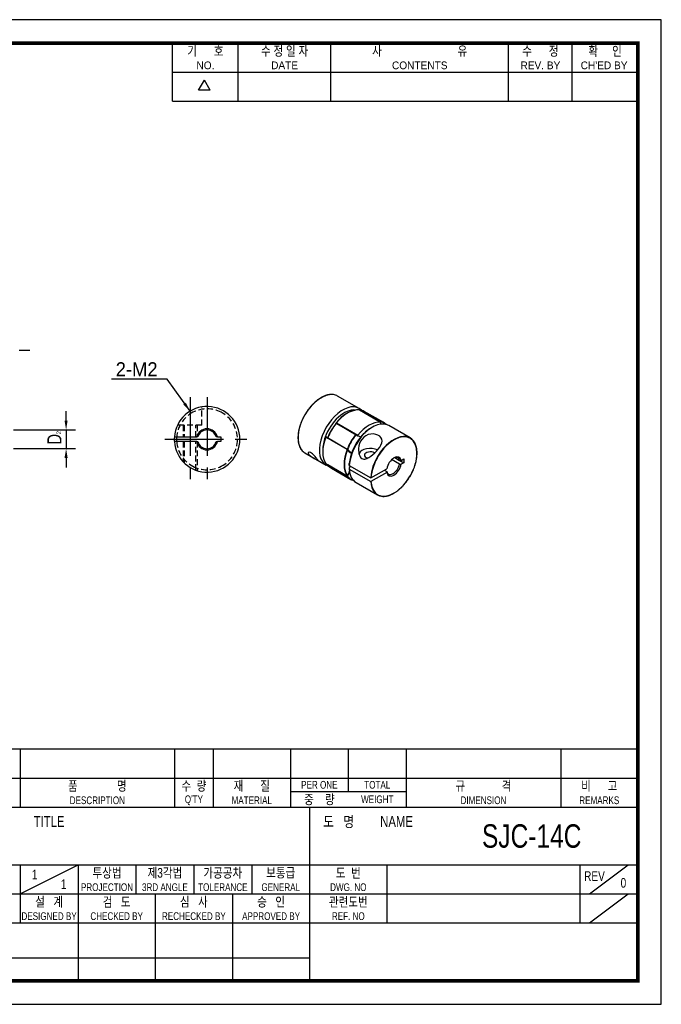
# Model space of a CAD drawing. Header units: millimetres. Extents: x 0 to 297, y 0 to 210.
# Tile 2 of 2: x 160 to 297, y 0 to 210. Entities that reach past the tile are written whole.
import ezdxf
from ezdxf.enums import TextEntityAlignment as Align

# ---------------------------------------------------------------- set-up
doc = ezdxf.new("R2010")
doc.units = ezdxf.units.MM
doc.header["$LTSCALE"] = 10
for name, pattern in [('CENTER', [2, 1.25, -0.25, 0.25, -0.25]), ('DASHED', [0.75, 0.5, -0.25]), ('HIDDEN2', [0.1875, 0.125, -0.0625])]:
    doc.linetypes.add(name, pattern=pattern)
doc.layers.get('0').update_dxf_attribs({"linetype": 'CONTINUOUS'})
doc.layers.get('Defpoints').update_dxf_attribs({"linetype": 'CONTINUOUS'})
for name, color, linetype in [('BM', 2, 'CONTINUOUS'), ('CT', 1, 'CENTER'), ('D', 7, 'CONTINUOUS'), ('DIM', 7, 'CONTINUOUS'), ('HD', 4, 'DASHED')]:
    doc.layers.add(name, color=color, linetype=linetype)
doc.styles.get("Standard").update_dxf_attribs({"font": 'Gulim.ttf', "width": 0.8, "height": 3})
doc.dimstyles.new('LIM', dxfattribs={"dimtxt": 2, "dimasz": 2, "dimexe": 2, "dimexo": 1, "dimgap": 1, "dimtad": 1, "dimdec": 3, "dimzin": 9, "dimdsep": 46, "dimtxsty": 'Standard', "dimcen": 3, "dimclrd": 1, "dimclre": 1, "dimadec": 0, "dimazin": 0, "dimtfac": 1, "dimtdec": 3, "dimtmove": 0, "dimatfit": 3, "dimfxl": 0, "dimtolj": 1, "dimtzin": 0, "dimarcsym": 0})

# ---------------------------------------------------------------- blocks, each defined once
blk = doc.blocks.new('*D24')
at = {"layer": 'Defpoints', "color": 0}
for p in [(157.73, 122.51), (157.73, 118.51), (169.98, 118.51)]:
    blk.add_point(p, dxfattribs=at)
at = {"layer": 'DIM', "color": 1, "lineweight": -2}
for p, q in [((169.98, 124.51), (169.98, 126.51)), ((158.73, 122.51), (171.98, 122.51)), ((169.98, 122.51), (169.98, 118.51)), ((158.73, 118.51), (171.98, 118.51)), ((169.98, 116.51), (169.98, 114.51))]:
    blk.add_line(p, q, dxfattribs=at)
at = {"layer": 'DIM', "color": 1}
for points in [[(169.64, 124.51), (170.31, 124.51), (169.98, 122.51)], [(169.64, 116.51), (170.31, 116.51), (169.98, 118.51)]]:
    blk.add_solid(points, dxfattribs=at)
at = {"layer": 'DIM', "color": 0, "insert": (167.48, 120.51), "char_height": 3, "attachment_point": 5, "rotation": 90}
blk.add_mtext('\\A1;D', dxfattribs=at)

msp = doc.modelspace()

# ---------------------------------------------------------------- linework, layer by layer
for p, q in [((192.7139, 192.6407), (192.7139, 205)), ((206.7211, 192.6407), (206.7211, 205)), ((226.4959, 192.6407), (226.4959, 205)), ((264.3976, 192.6407), (264.3976, 205)), ((277.9928, 192.6407), (277.9928, 205)), ((192.7139, 198.8204), (291.588, 198.8204)), ((198.2565, 194.9765), (199.4924, 197.1172)), ((200.7283, 194.9765), (199.4924, 197.1172)), ((200.7283, 194.9765), (198.2565, 194.9765)), ((192.7139, 192.6407), (291.588, 192.6407)), ((292, 54.437), (147.8086, 54.437)), ((160.1679, 54.437), (160.1679, 42.0778)), ((193.1259, 54.437), (193.1259, 42.0778)), ((201.3654, 54.437), (201.3654, 42.0778)), ((217.8444, 54.437), (217.8444, 42.0778)), ((230.2037, 54.437), (230.2037, 45.3736)), ((242.563, 54.437), (242.563, 42.0778)), ((275.521, 54.437), (275.521, 42.0778)), ((147.8086, 48.2574), (292, 48.2574)), ((217.8444, 45.3736), (242.563, 45.3736)), ((147.8086, 42.0778), (292, 42.0778)), ((221.9642, 5), (221.9642, 42.0778)), ((147.8086, 29.7185), (292, 29.7185)), ((160.1679, 23.5389), (172.5271, 29.7185)), ((160.1679, 29.7185), (160.1679, 17.3593)), ((172.5271, 29.7185), (172.5271, 5)), ((184.8864, 29.7185), (184.8864, 23.5389)), ((197.2457, 29.7185), (197.2457, 23.5389)), ((209.6049, 29.7185), (209.6049, 23.5389)), ((238.4432, 29.7185), (238.4432, 17.3593)), ((279.6407, 29.7185), (279.6407, 17.3593)), ((281.7006, 23.5389), (289.9401, 29.7185)), ((147.8086, 23.5389), (221.9642, 23.5389)), ((189.0061, 23.5389), (189.0061, 5)), ((205.4852, 23.5389), (205.4852, 5)), ((221.9642, 23.5389), (292, 23.5389)), ((281.7006, 17.3593), (289.9401, 23.5389)), ((147.8086, 17.3593), (292, 17.3593)), ((147.8086, 9.8798), (221.9642, 9.8798))]:
    msp.add_line(p, q)
msp.add_lwpolyline([(297, 210), (0, 210), (0, 0), (297, 0)], close=True)
msp.add_lwpolyline([(292, 205, 0.8, 0.8, 0), (5, 205, 0.8, 0.8, 0), (5, 5, 0.8, 0.8, 0), (292, 5, 0.8, 0.8, 0)], format="xyseb", close=True)
at = {"layer": 'BM', "linetype": 'Continuous'}
for p, q in [((232.4864, 127.0998), (227.9256, 129.733)), ((237.0647, 124.1546), (232.5039, 126.7878)), ((237.0738, 124.1514), (232.5116, 126.7855)), ((232.6599, 126.7735), (232.5621, 126.7861)), ((232.5751, 126.7818), (236.747, 124.3732)), ((237.7544, 124.0584), (233.5824, 126.4671)), ((231.7617, 121.4949), (227.5898, 123.9035)), ((227.6486, 123.9236), (227.6123, 123.9283)), ((227.6254, 123.9241), (231.7973, 121.5154)), ((227.6533, 123.9228), (232.2587, 121.2638)), ((227.661, 123.9917), (232.2218, 121.3585)), ((237.1259, 123.7171), (237.1184, 124.0537)), ((235.3504, 123.0789), (234.9968, 122.8748)), ((243.4112, 120.7924), (238.8504, 123.4256)), ((193.1274, 121.0066), (193.0773, 121.0066)), ((193.0773, 120.0066), (193.1274, 120.0066)), ((193.1274, 121.0066), (197.8657, 121.0066)), ((197.8657, 120.0066), (193.1274, 120.0066)), ((198.1229, 121.0066), (197.8657, 121.0066)), ((197.8657, 120.0066), (198.1229, 120.0066)), ((202.2532, 121.0066), (201.9959, 121.0066)), ((201.9959, 120.0066), (202.2532, 120.0066)), ((202.2532, 121.0066), (203.0175, 121.0066)), ((203.0175, 120.0066), (202.2532, 120.0066)), ((203.0175, 121.0066), (203.0175, 120.0066)), ((225.3848, 120.9998), (225.2692, 120.9473)), ((229.9374, 118.2998), (225.3765, 120.933)), ((229.9932, 118.341), (225.3877, 120.9999)), ((225.8062, 120.8143), (229.9781, 118.4056)), ((229.9781, 118.3645), (225.8062, 120.7731)), ((232.274, 121.2568), (232.8629, 121.036)), ((220.9256, 117.6087), (225.4864, 114.9755)), ((224.7438, 118.1799), (224.7438, 117.7717)), ((241.1391, 115.1942), (239.4506, 116.169)), ((240.1234, 116.5971), (241.1391, 116.0107)), ((241.4978, 116.0136), (241.1391, 116.0107)), ((241.1691, 116.0109), (242.0382, 115.5092)), ((241.4978, 116.0136), (242.0382, 116.3257)), ((242.0382, 115.5092), (241.4978, 115.1972)), ((242.0382, 116.3257), (242.0382, 115.5092)), ((225.3765, 115.3409), (229.9374, 112.7077)), ((225.381, 115.3362), (229.9432, 112.7022)), ((229.9781, 112.649), (225.8062, 115.0577)), ((226.5824, 114.3427), (230.7544, 111.934)), ((230.4133, 114.9212), (234.9741, 112.288)), ((230.4133, 114.1047), (234.9741, 111.4715)), ((230.7668, 114.7171), (230.4143, 114.5135)), ((235.0449, 112.2881), (238.3954, 114.2225)), ((238.3954, 113.406), (235.0449, 111.4716)), ((237.8702, 113.9192), (238.4005, 113.6131)), ((238.3954, 113.406), (238.4005, 113.6131)), ((241.1391, 115.1942), (241.4978, 115.1972)), ((229.9688, 112.6955), (229.9781, 112.6901)), ((231.8504, 111.3012), (236.4112, 108.668))]:
    msp.add_line(p, q, dxfattribs=at)
at = {"layer": 'BM', "linetype": 'HIDDEN2'}
msp.add_line((193.9275, 123.8868), (193.9275, 123.5066), dxfattribs=at)
at = {"layer": 'BM', "linetype": 'Continuous'}
for centre, radius, start, end in [((200.0594, 120.5066), 7, 184.096044, 175.903956), ((232.9411, 120.4021), 6.4058, 94.036846, 145.854487), ((232.4866, 126.7422), 0.05, 60, 85.976734), ((232.5573, 126.7363), 0.05, 84.531487, 126.764223), ((236.9191, 116.4577), 11.9569, 141.446487, 158.553513), ((227.6076, 123.8786), 0.05, 84.531487, 141.349915), ((227.6783, 123.9661), 0.05, 140.775137, 240), ((200.0594, 120.5066), 2.25, 12.839588, 167.160412), ((200.0594, 120.5066), 2, 14.477512, 165.522488), ((200.0594, 120.5066), 7, 175.903737, 184.096044), ((200.0594, 120.5066), 2.25, 192.839588, 347.160412), ((200.0594, 120.5066), 2, 194.477512, 345.522488), ((225.8367, 120.8113), 0.05, 158.650085, 180), ((225.8367, 120.8113), 0.05, 180, 215.468513), ((227.6225, 122.0766), 2.2386, 215.321452, 216.329165), ((229.9682, 118.2977), 0.05, 36.188631, 60), ((231.7972, 119.6317), 2.2138, 216.105307, 221.471703), ((225.8367, 115.0959), 0.05, 173.235777, 180), ((225.8367, 115.0959), 0.05, 180, 215.468513), ((227.6225, 116.3611), 2.2386, 215.321452, 218.161434), ((241.2098, 108.2666), 12.051, 153.157973, 158.276231), ((229.9682, 112.7455), 0.05, 240, 338.368001), ((235.0095, 112.3572), 0.0777, 242.933914, 297.151299), ((235.0095, 111.5407), 0.0777, 242.929874, 297.155339)]:
    msp.add_arc(centre, radius, start, end, dxfattribs=at)
for centre, major_axis, ratio, start_param, end_param in [((224.4256, 123.6709), (-3.5, -6.0622), 0.57735027, 3.3700563, 6.05438232), ((224.4256, 123.6709), (-3.5, -6.0622), 0.57735027, 3.14159265, 3.3700563), ((228.9864, 121.0377), (-3.5, -6.0622), 0.57735027, 2.98437211, 6.44040586), ((229.34, 120.8335), (-3.25, -5.6292), 0.57735027, 3.39021706, 5.01495918), ((230.0824, 120.4049), (3.5, 6.0622), 0.57735027, 0.274216, 1.29658033), ((232.4866, 126.7422), (-0.0035, -0.0499), 0.78599047, 2.77586329, 3.14162664), ((232.4866, 126.7422), (-0.025, -0.0433), 0.57735027, 3.14159265, 3.41580865), ((232.5573, 126.7363), (0.025, 0.0433), 0.57735027, 0.25764078, 1.16525551), ((232.5573, 126.7363), (-0.0048, -0.0498), 0.78954713, 2.79573479, 3.14159265), ((230.0824, 120.4049), (-3.5, -6.0622), 0.57735027, 3.37632618, 3.39923344), ((230.0824, 120.4049), (-3.5, -6.0622), 0.57735027, 3.14159265, 3.37632618), ((230.0824, 120.4049), (3.5, 6.0622), 0.57735027, 1.31315554, 1.82843711), ((227.6076, 123.8786), (0.025, 0.0433), 0.57735027, 0.25764078, 1.31315554), ((227.6076, 123.8786), (-0.0048, -0.0498), 0.78954713, 2.79573479, 3.14159265), ((225.1327, 117.5471), (-3.5, -6.0622), 0.57735027, 3.39195786, 3.39923344), ((227.6783, 123.9661), (0.0387, -0.0316), 0.221101, 2.20433669, 3.14138472), ((227.6783, 123.9661), (0.025, 0.0433), 0.57735027, 1.29658033, 3.14159265), ((235.3504, 117.3634), (3.5, 6.0622), 0.57735027, 0, 2.28470504), ((234.6433, 117.7717), (3.5, 6.0622), 0.57735027, 0.274216, 1.29658033), ((236.7292, 124.3276), (0.025, 0.0433), 0.57735027, 0.25764078, 1.16525551), ((236.7292, 124.3276), (-0.0048, -0.0498), 0.78954713, 1.64518078, 2.79573479), ((234.2544, 117.9962), (-3.5, -6.0622), 0.57735027, 3.37974861, 3.39923344), ((234.2897, 117.9758), (-3.475, -6.0189), 0.57735027, 3.01227456, 3.38784812), ((234.2544, 117.9962), (-3.5, -6.0622), 0.57735027, 2.98437211, 3.37974861), ((234.9968, 117.5675), (3.25, 5.6292), 0.57735027, 0.78539816, 1.26822613), ((239.9466, 114.7098), (3.475, 6.0189), 0.57735027, 2.42819914, 8.56737515), ((229.6935, 120.6294), (-3.5, -6.0622), 0.57735027, 4.98660498, 6.00896931), ((229.34, 120.8335), (-3.25, -5.6292), 0.57735027, 5.01495918, 5.49778714), ((225.8367, 120.8113), (0.0407, 0.029), 0.78954713, 3.14159265, 3.48745052), ((225.8367, 120.8113), (-0.025, -0.0433), 0.57735027, 4.97002976, 6.02554452), ((230.0824, 126.1203), (3.5, 6.0622), 0.57735027, 2.88395187, 2.89122745), ((234.2544, 117.9962), (-3.5, -6.0622), 0.57735027, 4.4547482, 4.97002976), ((234.2897, 117.9758), (3.475, 6.0189), 0.57735027, 1.31315554, 1.82843711), ((234.9968, 117.5675), (-3.25, -5.6292), 0.57735027, 4.40981878, 5.420788), ((231.7795, 121.4699), (0.025, 0.0433), 0.57735027, 0.25764078, 1.31315554), ((231.7795, 121.4699), (0.039, -0.0312), 0.20804326, 0.63138771, 2.20218404), ((231.7795, 121.4699), (-0.0048, -0.0498), 0.78954713, 1.22493846, 2.79573479), ((229.3046, 115.1385), (-3.5, -6.0622), 0.57735027, 3.39195786, 3.39923344), ((229.34, 115.1181), (-3.475, -6.0189), 0.57735027, 3.36207558, 3.39923344), ((239.9112, 114.7302), (3.5, 6.0622), 0.57735027, 0.23115649, 2.28470504), ((239.9112, 114.7302), (3.5, 6.0622), 0.57735027, -0.23164029, 0.23115649), ((224.4256, 123.6709), (-3.5, -6.0622), 0.57735027, -0.22880299, 0), ((234.2544, 117.9962), (-3.5, -6.0622), 0.57735027, 4.98660498, 6.00896931), ((234.2897, 117.9758), (-3.475, -6.0189), 0.57735027, 4.98660498, 6.00896931), ((229.9682, 118.2977), (-0.025, -0.0433), 0.57735027, 3.14159123, 4.98660498), ((229.9682, 118.2977), (0.0467, -0.0177), 0.221101, 4.07884862, 5.64964494), ((230.0086, 118.4027), (-0.025, -0.0433), 0.57735027, 4.97002976, 6.02554452), ((230.0086, 118.4027), (0.0466, -0.0182), 0.20804326, 4.08100127, 5.6517976), ((230.0086, 118.4027), (-0.0407, -0.029), 0.78954713, 0.34585786, 1.91665419), ((234.2544, 123.7117), (3.5, 6.0622), 0.57735027, 2.88395187, 2.89131919), ((229.9682, 118.2977), (-0.0404, -0.0295), 0.7912204, 1.90672024, 3.14159265), ((234.2897, 123.6913), (3.525, 6.1055), 0.57735027, 2.8921215, 3.17160307), ((234.2897, 123.6913), (3.475, 6.0189), 0.57735027, 2.88395187, 3.16729938), ((234.2544, 123.7117), (3.5, 6.0622), 0.57735027, 2.94170095, 3.17943406), ((234.2544, 123.7117), (3.5, 6.0622), 0.57735027, 3.14159265, 3.17943406), ((234.9004, 117.1072), (-2.5, 0), 0.57735027, 4.04956279, 6.02292141), ((234.9004, 117.1072), (1.25, 0), 0.57735027, 0.75187794, 4.19317095), ((239.9466, 114.7098), (-1.125, -1.9486), 0.57735027, 2.58028758, 5.27369405), ((239.7698, 114.8119), (-1, -1.7321), 0.57735027, 2.60887475, 3.86629498), ((225.8367, 115.0959), (0.0407, 0.029), 0.78954713, 3.14159265, 3.48745052), ((225.8367, 115.0959), (-0.025, -0.0433), 0.57735027, 5.11792979, 6.02554452), ((230.0824, 120.4049), (3.5, 6.0622), 0.57735027, 2.88395187, 2.90965853), ((230.0824, 120.4049), (3.5, 6.0622), 0.57735027, 2.90965853, 3.14159265), ((234.2897, 112.2603), (-3.525, -6.1055), 0.57735027, 4.80572683, 4.96186013), ((234.2897, 112.2603), (3.475, 6.0189), 0.57735027, 1.6769708, 1.82843711), ((235.3504, 117.3634), (3.5, 6.0622), 0.57735027, 2.42768394, 3.14159265), ((239.9466, 114.7098), (1.125, 1.9486), 0.57735027, 2.58028758, 5.27369405), ((239.7698, 114.8119), (1, 1.7321), 0.57735027, 2.60887475, 5.24510689), ((229.9682, 112.7455), (0.0414, 0.028), 0.78599047, 3.50732202, 5.07811835), ((229.9682, 112.7455), (0.025, 0.0433), 0.57735027, 2.86737665, 3.14159265), ((230.0086, 112.6872), (-0.025, -0.0433), 0.57735027, 4.97002976, 6.02554452), ((230.0086, 112.6872), (0.0466, -0.0182), 0.20804326, 4.08100127, 5.6517976), ((230.0086, 112.6872), (-0.0407, -0.029), 0.78954713, 0.34585786, 1.91665419), ((234.2544, 117.9962), (3.5, 6.0622), 0.57735027, 2.88395187, 2.90424381), ((234.2544, 117.9962), (3.5, 6.0622), 0.57735027, 2.90424381, 3.2988132), ((234.2897, 117.9758), (3.475, 6.0189), 0.57735027, 2.88395187, 3.27091075), ((239.9112, 114.7302), (3.5, 6.0622), 0.57735027, 2.42768394, 2.91561902), ((239.9112, 114.7302), (3.5, 6.0622), 0.57735027, 2.91561902, 3.37245268)]:
    msp.add_ellipse(centre, major_axis=major_axis, ratio=ratio, start_param=start_param, end_param=end_param, dxfattribs=at)
for points, knots in [([(227.0299, 130.0364), (227.019, 130.0382), (226.95, 130.05), (226.8046, 130.0615), (226.6071, 130.0676), (226.4026, 130.0597), (226.1947, 130.039), (225.9829, 130.0051), (225.7681, 129.9583), (225.5505, 129.8986), (225.3306, 129.8261), (225.1088, 129.741), (224.8858, 129.6434), (224.6618, 129.5336), (224.4373, 129.4118), (224.2129, 129.2783), (223.9889, 129.1333), (223.7659, 128.9772), (223.5443, 128.8102), (223.3244, 128.6327), (223.1069, 128.4452), (222.892, 128.2479), (222.6804, 128.0412), (222.4722, 127.8257), (222.2681, 127.6016), (222.0684, 127.3696), (221.8735, 127.1301), (221.6838, 126.8834), (221.4997, 126.6303), (221.3215, 126.3711), (221.1497, 126.1065), (220.9846, 125.8368), (220.8265, 125.5628), (220.6757, 125.2849), (220.5325, 125.0037), (220.3973, 124.7198), (220.2702, 124.4337), (220.1517, 124.1461), (220.0418, 123.8576), (219.9409, 123.5686), (219.8492, 123.2798), (219.7667, 122.9918), (219.6938, 122.7052), (219.6305, 122.4206), (219.577, 122.1384), (219.5334, 121.8594), (219.4998, 121.584), (219.4763, 121.3129), (219.4629, 121.0465), (219.4597, 120.7855), (219.4666, 120.5302), (219.4837, 120.2814), (219.511, 120.0395), (219.5483, 119.8049), (219.5957, 119.5782), (219.6531, 119.3599), (219.7202, 119.1503), (219.7971, 118.95), (219.8835, 118.7595), (219.9794, 118.5784), (220.0839, 118.4105), (220.1654, 118.2922), (220.2087, 118.2401), (220.214, 118.2337)], [0, 0, 0, 0, 0.00265809, 0.01945132, 0.03625959, 0.05308269, 0.06991954, 0.08676851, 0.10362767, 0.12049501, 0.13736864, 0.15424682, 0.1711281, 0.18801124, 0.20489529, 0.22177937, 0.23866289, 0.25554551, 0.272427, 0.28930723, 0.30618612, 0.32306367, 0.33993993, 0.35681495, 0.37368884, 0.39056169, 0.40743362, 0.42430477, 0.44117527, 0.45804525, 0.47491486, 0.49178423, 0.5086535, 0.52552283, 0.5423923, 0.55926206, 0.57613226, 0.59300303, 0.60987451, 0.62674686, 0.64362021, 0.66049468, 0.67737041, 0.69424751, 0.71112608, 0.72800619, 0.74488788, 0.76177116, 0.77865596, 0.79554216, 0.81242953, 0.82931771, 0.8462061, 0.86309383, 0.8799799, 0.89686306, 0.91374178, 0.9306143, 0.94747861, 0.96433262, 0.9811743, 0.9980019, 1, 1, 1, 1]), ([(237.1184, 124.0537), (237.1184, 124.0609), (237.1175, 124.0685), (237.1159, 124.0763), (237.114, 124.0857), (237.1111, 124.0955), (237.1073, 124.1049), (237.1039, 124.1131), (237.0999, 124.1213), (237.0952, 124.1287), (237.0918, 124.1339), (237.0881, 124.1389), (237.0842, 124.143), (237.0811, 124.1462), (237.0778, 124.149), (237.0746, 124.151), (237.0718, 124.1527), (237.069, 124.1539), (237.0664, 124.1543), (237.0658, 124.1544), (237.0653, 124.1545), (237.0647, 124.1546)], [0, 0, 0, 0, 0.19258605, 0.19258605, 0.19258605, 0.42644431, 0.42644431, 0.42644431, 0.63057895, 0.63057895, 0.63057895, 0.77443466, 0.77443466, 0.77443466, 0.88566541, 0.88566541, 0.88566541, 0.98006532, 0.98006532, 0.98006532, 1, 1, 1, 1]), ([(225.3765, 120.933), (225.3781, 120.9371), (225.3796, 120.9414), (225.3809, 120.9456), (225.3822, 120.9498), (225.3834, 120.954), (225.3845, 120.9578), (225.3859, 120.9633), (225.3871, 120.9683), (225.3879, 120.9727), (225.3891, 120.9788), (225.3897, 120.984), (225.3899, 120.9881), (225.3902, 120.9932), (225.3898, 120.9968), (225.3887, 120.9987), (225.3879, 121.0003), (225.3866, 121.0008), (225.3848, 120.9998)], [0, 0, 0, 0, 0.10153267, 0.10153267, 0.10153267, 0.20224021, 0.20224021, 0.20224021, 0.34440262, 0.34440262, 0.34440262, 0.54187785, 0.54187785, 0.54187785, 0.79188149, 0.79188149, 0.79188149, 1, 1, 1, 1]), ([(232.2218, 121.3585), (232.2191, 121.3551), (232.2169, 121.3512), (232.2156, 121.347), (232.2142, 121.3428), (232.2135, 121.3384), (232.2134, 121.334), (232.2133, 121.3278), (232.2143, 121.3215), (232.2162, 121.3155), (232.2187, 121.3073), (232.2227, 121.2994), (232.2276, 121.2924), (232.2339, 121.2835), (232.2417, 121.2756), (232.2503, 121.2693), (232.2576, 121.264), (232.2656, 121.2597), (232.274, 121.2568)], [0, 0, 0, 0, 0.10153267, 0.10153267, 0.10153267, 0.20224021, 0.20224021, 0.20224021, 0.34440262, 0.34440262, 0.34440262, 0.54187785, 0.54187785, 0.54187785, 0.79188149, 0.79188149, 0.79188149, 1, 1, 1, 1]), ([(233.1326, 120.5644), (233.5832, 121.1402), (234.2735, 121.5335), (235.7209, 121.7145), (236.4472, 121.521), (237.3424, 120.8093), (237.4962, 120.2953), (237.1736, 119.1531), (236.7225, 118.5368), (235.7125, 117.4661), (235.1525, 116.9868), (234.2986, 116.4738), (234.0094, 116.3361), (233.4241, 116.2534), (233.1219, 116.3409), (232.6854, 116.8227), (232.5563, 117.1615), (232.407, 117.8499), (232.3859, 118.2128), (232.4566, 119.2768), (232.6821, 119.9885), (233.1326, 120.5644)], [0, 0, 0, 0, 0.125, 0.125, 0.25, 0.25, 0.375, 0.375, 0.5, 0.5, 0.625, 0.625, 0.6875, 0.6875, 0.75, 0.75, 0.8125, 0.8125, 0.875, 0.875, 1, 1, 1, 1]), ([(237.3172, 108.3636), (237.3705, 108.3564), (237.4753, 108.3427), (237.6616, 108.3342), (237.8628, 108.3371), (238.0698, 108.3534), (238.2802, 108.3828), (238.4941, 108.4251), (238.7108, 108.4804), (238.9299, 108.5485), (239.1511, 108.6293), (239.3737, 108.7225), (239.5975, 108.8281), (239.8218, 108.9458), (240.0463, 109.0753), (240.2705, 109.2163), (240.4939, 109.3687), (240.7161, 109.5319), (240.9366, 109.7058), (241.1549, 109.8899), (241.3708, 110.0839), (241.5836, 110.2874), (241.793, 110.4999), (241.9986, 110.721), (242.1998, 110.9503), (242.3965, 111.1873), (242.588, 111.4316), (242.7741, 111.6825), (242.9543, 111.9397), (243.1284, 112.2025), (243.2959, 112.4705), (243.4565, 112.743), (243.6098, 113.0197), (243.7557, 113.2998), (243.8937, 113.5828), (244.0236, 113.8682), (244.1451, 114.1553), (244.258, 114.4436), (244.362, 114.7325), (244.4569, 115.0214), (244.5426, 115.3097), (244.6189, 115.5969), (244.6855, 115.8823), (244.7424, 116.1654), (244.7894, 116.4456), (244.8265, 116.7223), (244.8535, 116.9949), (244.8704, 117.263), (244.8772, 117.526), (244.8737, 117.7833), (244.8602, 118.0343), (244.8364, 118.2787), (244.8025, 118.5159), (244.7586, 118.7454), (244.7047, 118.9667), (244.6409, 119.1793), (244.5674, 119.3829), (244.4843, 119.5768), (244.3916, 119.7613), (244.2903, 119.9334), (244.2002, 120.0688), (244.1474, 120.1349), (244.1296, 120.1571)], [0, 0, 0, 0, 0.01277054, 0.02960649, 0.04645748, 0.06332269, 0.08020066, 0.09708953, 0.11398729, 0.13089198, 0.14780182, 0.16471523, 0.18163091, 0.19854781, 0.21546503, 0.23238185, 0.24929788, 0.26621284, 0.28312656, 0.30003897, 0.31695004, 0.33385978, 0.35076827, 0.36767558, 0.38458181, 0.40148709, 0.41839154, 0.43529528, 0.45219846, 0.46910121, 0.48600368, 0.50290601, 0.51980834, 0.53671078, 0.55361345, 0.57051652, 0.58742011, 0.60432437, 0.62122944, 0.63813546, 0.65504258, 0.6719509, 0.68886057, 0.70577167, 0.72268429, 0.73959849, 0.75651428, 0.77343163, 0.79035044, 0.8072705, 0.82419151, 0.84111302, 0.85803415, 0.87495399, 0.89187138, 0.90878488, 0.9256928, 0.94259321, 0.95948404, 0.97636319, 0.99322879, 1, 1, 1, 1]), ([(223.5207, 116.3418), (223.6532, 116.1663), (223.7234, 116.063), (223.7078, 116.0067), (223.6077, 116.0614), (223.1333, 116.3344), (222.7832, 116.5362), (222.2109, 116.9172), (221.9647, 117.1137), (221.6545, 117.4717), (221.5914, 117.6359), (221.7201, 117.8022), (221.9143, 117.789), (222.4074, 117.5269), (222.7004, 117.2786), (223.1898, 116.7679), (223.3883, 116.5173), (223.5207, 116.3418)], [0, 0, 0, 0, 0.125, 0.125, 0.25, 0.25, 0.375, 0.375, 0.5, 0.5, 0.625, 0.625, 0.75, 0.75, 0.875, 0.875, 1, 1, 1, 1]), ([(225.3811, 115.3361), (225.3799, 115.3368), (225.3787, 115.338), (225.3774, 115.3396), (225.3771, 115.34), (225.3768, 115.3405), (225.3765, 115.3409)], [0.894905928, 0.894905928, 0.894905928, 0.894905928, 0.980065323, 0.980065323, 0.980065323, 1, 1, 1, 1])]:
    msp.add_open_spline(points, degree=3, knots=knots, dxfattribs=at)
for points, weights in [([(227.5898, 123.9035), (227.5718, 123.9139), (227.5685, 123.9098)], [1, 0.826340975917, 0.858609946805]), ([(225.8062, 120.8143), (225.7882, 120.8246), (225.7901, 120.8295)], [1, 0.826340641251, 0.85861007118]), ([(230.0036, 112.7251), (230.0135, 112.724), (230.0147, 112.7271)], [1, 0.880835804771, 0.858635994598])]:
    msp.add_rational_spline(points, weights, degree=2, dxfattribs=at)
for points in [[(230.4133, 114.9212), (230.4136, 115.0575), (230.4139, 115.1938), (230.4143, 115.33)], [(230.4143, 114.5135), (230.4139, 114.3773), (230.4136, 114.241), (230.4133, 114.1047)]]:
    msp.add_open_spline(points, degree=3, dxfattribs=at)
at = {"layer": 'CT'}
for p, q in [((196.4275, 129.5066), (196.4275, 111.5066)), ((200.0594, 129.5066), (200.0594, 111.5066)), ((191.0594, 120.5066), (209.0594, 120.5066))]:
    msp.add_line(p, q, dxfattribs=at)
at = {"layer": 'DIM', "color": 1}
msp.add_line((159.9777, 139.5066), (162.2061, 139.5066), dxfattribs=at)
at = {"layer": 'HD', "linetype": 'HIDDEN2'}
for p, q in [((198.9275, 123.5066), (198.9275, 127.4143)), ((198.9275, 123.5066), (193.9275, 123.5066)), ((195.1775, 123.5066), (195.1775, 121.0066)), ((197.6775, 121.0066), (197.6775, 123.5066)), ((195.1775, 120.0066), (195.1775, 115.4878)), ((197.6775, 113.9258), (197.6775, 120.0066))]:
    msp.add_line(p, q, dxfattribs=at)
at = {"layer": 'HD', "color": 1, "linetype": 'HIDDEN2'}
for p, q in [((194.9275, 123.5066), (194.9275, 121.0066)), ((197.9275, 123.5066), (197.9275, 121.0066)), ((194.9275, 120.0066), (194.9275, 115.746)), ((197.9275, 120.0066), (197.9275, 113.8917))]:
    msp.add_line(p, q, dxfattribs=at)
at = {"layer": 'HD', "linetype": 'HIDDEN2'}
for start, end in [(117.664004, 175.588274), (62.335995, 117.664004), (297.664005, 62.335995), (175.588274, 184.411726), (184.411726, 242.335996), (242.335996, 297.664005)]:
    msp.add_arc((200.0594, 120.5066), 6.5, start, end, dxfattribs=at)

# ---------------------------------------------------------------- texts
at = {"layer": 'D', "width": 0.8}
for s, height, p in [('기      호', 2.05988, (199.7175, 203.3521)), ('수 정 일 자', 2.05988, (216.6085, 203.3521)), ('사                           유', 2.059877, (245.4468, 203.3521)), ('수      정', 2.05988, (271.1952, 203.3521)), ('확     인', 2.05988, (284.9964, 203.3521)), ('품              명', 2.059877, (176.6469, 46.6095)), ('수  량', 2.05988, (197.2457, 46.6095)), ('재      질', 2.05988, (209.6049, 46.6095)), ('PER ONE', 1.6479, (224.0241, 46.8155)), ('TOTAL', 1.6479, (236.3833, 46.8155)), ('규             격', 2.059877, (259.042, 46.6095)), ('비      고', 2.05988, (283.7605, 46.6095)), ('DESCRIPTION', 1.647902, (176.6469, 43.5197)), ("Q'TY", 1.6479, (197.2457, 43.5197)), ('MATERIAL', 1.6479, (209.6049, 43.5197)), ('중    량', 2.05988, (224.0241, 43.7257)), ('WEIGHT', 1.6479, (236.3833, 43.7257)), ('DIMENSION', 1.6479, (259.042, 43.5197)), ('REMARKS', 1.6479, (283.7605, 43.5197)), ('TITLE', 2.30706, (166.3475, 38.988)), ('도   명', 2.30706, (228.1438, 38.988)), ('NAME', 2.30706, (240.5031, 38.988)), ('SJC-14C', 5, (269.3414, 35.8982)), ('투상법', 2.05988, (178.7068, 28.0706)), ('제3각법', 2.05988, (191.066, 28.0706)), ('가공공차', 2.05988, (203.4253, 28.0706)), ('보통급', 2.05988, (215.7845, 28.0706)), ('도  번', 2.05988, (230.2037, 28.0706)), ('1', 2.0599, (163.2577, 27.6586)), ('REV', 2.05988, (282.7306, 27.3497)), ('1', 2.0599, (169.4373, 25.5988)), ('PROJECTION', 1.6479, (178.7068, 24.9808)), ('3RD ANGLE', 1.6479, (191.066, 24.9808)), ('TOLERANCE', 1.6479, (203.4253, 24.9808)), ('GENERAL', 1.6479, (215.7845, 24.9808)), ('DWG. NO', 1.6479, (230.2037, 24.9808)), ('0', 2.0599, (288.9102, 25.9078)), ('설   계', 2.05988, (166.3475, 21.891)), ('검   도', 2.05988, (180.7666, 21.891)), ('심   사', 2.05988, (197.2457, 21.891)), ('승   인', 2.05988, (213.7247, 21.891)), ('관련도번', 2.05988, (230.2037, 21.891)), ('REF. NO', 1.6479, (230.2037, 18.8012))]:
    msp.add_text(s, height=height, dxfattribs=at).set_placement(p, align=Align.MIDDLE)
at = {"layer": 'D'}
for s, p in [('NO.', (199.7175, 200.2623)), ('DATE', (216.6085, 200.2623)), ('CONTENTS', (245.4468, 200.2623)), ('REV. BY', (271.1952, 200.2623)), ("CH'ED BY", (284.7904, 200.2623))]:
    msp.add_text(s, height=1.6479, dxfattribs=at).set_placement(p, align=Align.MIDDLE)
at = {"layer": 'D', "width": 0.8}
for s, height, p in [('DESIGNED BY', 1.647902, (166.3475, 17.9772)), ('CHECKED BY', 1.6479, (180.7666, 17.9772)), ('RECHECKED BY', 1.647902, (197.2457, 17.9772)), ('APPROVED BY', 1.647902, (213.7247, 17.9772))]:
    msp.add_text(s, height=height, dxfattribs=at).set_placement(p, align=Align.CENTER)
at = {"layer": 'DIM'}
msp.add_text('2-M2', height=3, dxfattribs=at).set_placement((180.5582, 133.937))
at = {"layer": 'DIM', "insert": (167.8964, 121.5514), "char_height": 1, "width": 6, "attachment_point": 1, "rotation": 90}
msp.add_mtext('2', dxfattribs=at)

# ---------------------------------------------------------------- dimensions: what is measured, and where the dimension line sits
at = {"layer": 'DIM'}
dim = msp.add_linear_dim(base=(169.9777, 118.5066), p1=(157.7277, 122.5066), p2=(157.7277, 118.5066), angle=90, text='D', dimstyle='LIM', dxfattribs=at)
dim.commit()
dim.dimension.update_dxf_attribs({"geometry": '*D24', "text_midpoint": (167.4757, 120.5066)})

# ---------------------------------------------------------------- leaders
msp.add_leader([(196.4275, 126.4907), (191.5507, 133.3313), (179.6801, 133.3313)], dimstyle='LIM', override={"dimgap": 1, "dimtad": 0}, dxfattribs=at)

doc.saveas('drawing.dxf')
